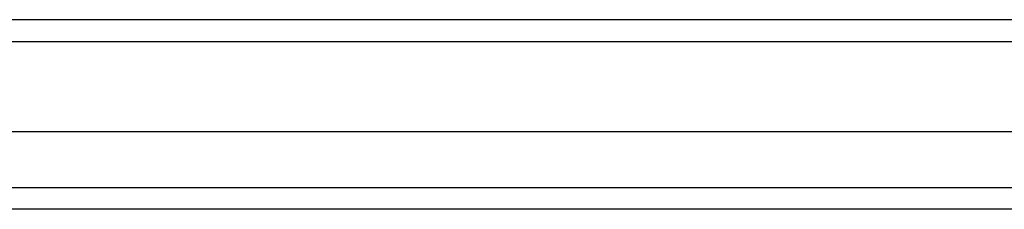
# Model space of a CAD drawing. Header units: inches. Extents: x 25 to 728, y 80 to 333.
# Tile 58 of 160: x 321.737 to 326.237, y 221.006 to 221.872. Entities that reach past the tile are written whole.
import ezdxf

# ---------------------------------------------------------------- set-up
doc = ezdxf.new("R2010")
doc.units = ezdxf.units.IN
doc.header["$MEASUREMENT"] = 0
doc.layers.add('Visible Edges(ANSI)', color=7, linetype='Continuous', lineweight=25)
doc.layers.add('Visible Tangent Edges(ANSI)', color=7, linetype='Continuous', lineweight=25)

msp = doc.modelspace()

# ---------------------------------------------------------------- linework, layer by layer
at = {"layer": 'Visible Edges(ANSI)'}
for p, q in [((384.6379, 221.8723), (312.8359, 221.8723)), ((384.0283, 221.3605), (313.4456, 221.3605)), ((383.8398, 221.0061), (313.6341, 221.0061))]:
    msp.add_line(p, q, dxfattribs=at)
at = {"layer": 'Visible Tangent Edges(ANSI)'}
for p, q in [((312.8359, 221.7733), (384.6379, 221.7733)), ((313.5041, 221.1051), (383.9698, 221.1051))]:
    msp.add_line(p, q, dxfattribs=at)

doc.saveas('drawing.dxf')
